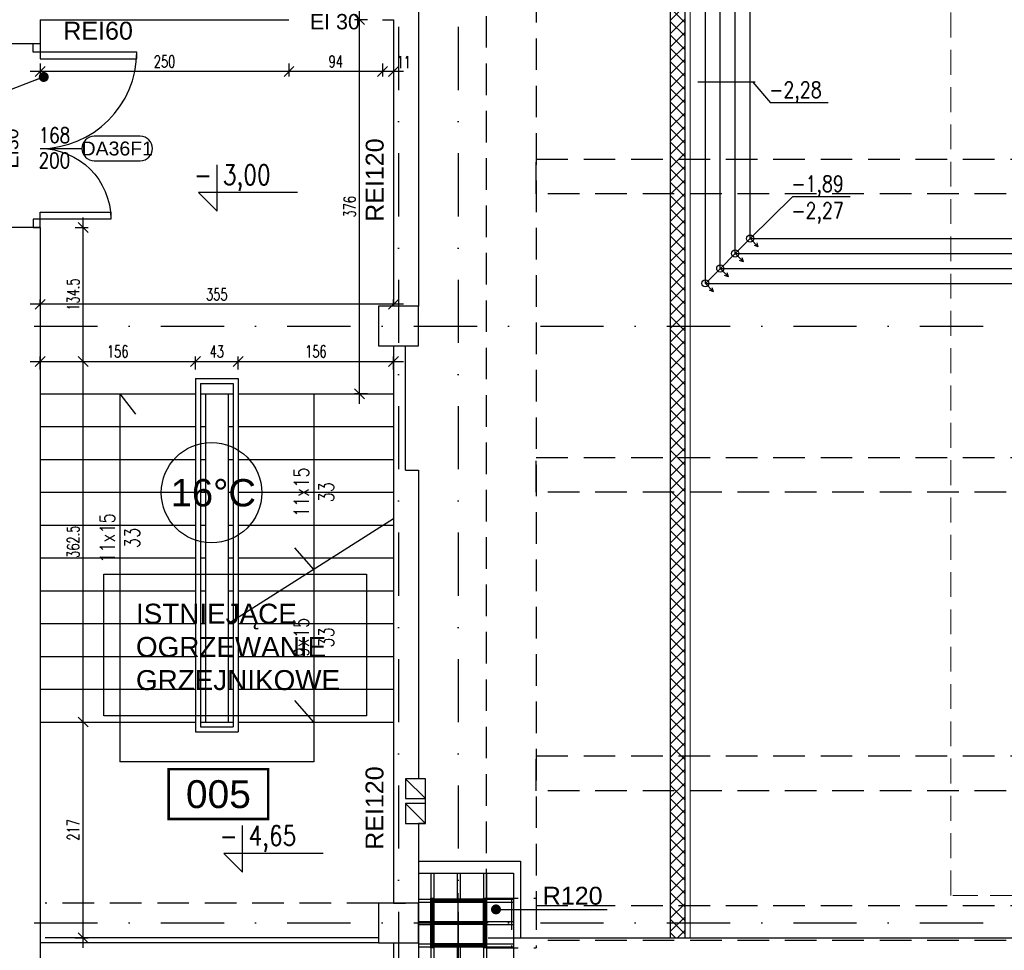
# Model space of a CAD drawing. Header units: centimetres. Extents: x -10702 to 24628, y -4437 to 19798.
# Tile 21 of 92: x 5819 to 6809, y 4972 to 5908. Entities that reach past the tile are written whole.
import ezdxf
from ezdxf.enums import TextEntityAlignment as Align

# ---------------------------------------------------------------- set-up
doc = ezdxf.new("R2010")
doc.units = ezdxf.units.CM
doc.header["$PDMODE"] = 35
doc.header["$PDSIZE"] = 0.1
for name, pattern in [('Balustrady$0$DASHED', [0.75, 0.5, -0.25]), ('Kondygnacja  -0_5$0$HIDDEN', [9.525, 6.35, -3.175]), ('Kondygnacja  -0_5$0$HIDDEN2', [4.7625, 3.175, -1.5875]), ('Osie rzutów$0$DASHDOT2', [12.7, 6.35, -3.175, 0, -3.175])]:
    doc.linetypes.add(name, pattern=pattern)
doc.layers.get('0').update_dxf_attribs({"color": 8})
doc.layers.get('DEFPOINTS').update_dxf_attribs({"color": 8})
for name, color, linetype in [('bgde_dodatki powykonawcze', 7, 'Continuous'), ('KJP_CO_OPISY TEMPERATUR', 7, 'Continuous'), ('KJP_OPISY WSPÓLNE', 7, 'Continuous'), ('Kondygnacja  -0_5$0$ARCH_GK', 8, 'Continuous'), ('Kondygnacja  -0_5$0$ARCH_INFO_ETYK_DRZWI', 8, 'Continuous'), ('Kondygnacja  -0_5$0$ARCH_INFO_KOTY_WYSOKOŚCIOWE_IST', 8, 'Continuous'), ('Kondygnacja  -0_5$0$ARCH_INFO_ODPORNOŚĆ OGNIOWA', 8, 'Continuous'), ('Kondygnacja  -0_5$0$ARCH_INFO_OPISY', 8, 'Continuous'), ('Kondygnacja  -0_5$0$ARCH_INFO_SCHODY_IST', 8, 'Continuous'), ('Kondygnacja  -0_5$0$ARCH_KONSTR_POWYŻEJ RZUTU', 8, 'Kondygnacja  -0_5$0$HIDDEN'), ('Kondygnacja  -0_5$0$ARCH_KONSTR_POWYŻEJ RZUTU_IST', 8, 'Kondygnacja  -0_5$0$HIDDEN2'), ('Kondygnacja  -0_5$0$ARCH_MUROWANE_IST', 8, 'Continuous'), ('Kondygnacja  -0_5$0$ARCH_OKŁADZINA', 8, 'Continuous'), ('Kondygnacja  -0_5$0$ARCH_OTWORY_WENTYLACJA_IST', 8, 'Continuous'), ('Kondygnacja  -0_5$0$ARCH_POMOCNICZE', 8, 'Continuous'), ('Kondygnacja  -0_5$0$ARCH_SCHODY_IST', 8, 'Continuous'), ('Kondygnacja  -0_5$0$ARCH_SŁUPY', 8, 'Continuous'), ('Kondygnacja  -0_5$0$ARCH_WIDOK_IST', 8, 'Continuous'), ('Kondygnacja  -0_5$0$ARCH_ŚLUSARKA_DRZWI', 8, 'Continuous'), ('Kondygnacja  -0_5$0$ARCH_ŻELBET_IST', 8, 'Continuous'), ('Osie rzutów$0$ARCH_INFO_OSIE_IST', 8, 'Osie rzutów$0$DASHDOT2'), ('Osie rzutów$0$ARCH_INFO_OSIE_OPISY_IST', 8, 'Continuous'), ('Pomieszczenia -05$0$ARCH_INFO_AREA_ETYKIETY_200', 8, 'Continuous')]:
    doc.layers.add(name, color=color, linetype=linetype)
for name, color, linetype, lineweight in [('bgde_rzędne wl ct', 7, 'Continuous', 25), ('KJP_CT_kk_powrót', 30, '04_CT_KOMF_POW', 25), ('KJP_CT_kk_zasil', 30, '04_CT_KOMF_ZAS', 25), ('KJP_WL_kk zasil', 150, '04_WL_KOMF_ZAS', 25), ('KJP_WL_kk_powr', 150, '04_WL_KOMF_POW', 25), ('Kondygnacja  -0_5$0$ARCH_INFO_WYMIARY', 8, 'Continuous', 9), ('Kondygnacja  -0_5$0$ARCH_WIDOK', 8, 'Continuous', 13)]:
    doc.layers.add(name, color=color, linetype=linetype, lineweight=lineweight)
doc.styles.add('Arial', font='arial.ttf')
doc.styles.add('INSTALACJE', font='arial.ttf')
doc.styles.add('Kondygnacja  -0_5$0$Arial', font='arial.ttf')
doc.styles.add('Kondygnacja  -0_5$0$Romans', font='Romans.shx', dxfattribs={"width": 0.7})
doc.styles.add('Kondygnacja  -0_5$0$ROMANS-50-CM', font='romans.shx', dxfattribs={"width": 0.8, "height": 10})
doc.styles.add('Kondygnacja  -0_5$0$Standard', font='txt')
doc.styles.add('Pomieszczenia -05$0$Arial', font='arial.ttf')
doc.styles.add('st rom', font='Romans.shx', dxfattribs={"width": 0.8})
doc.linetypes.add('04_CT_KOMF_POW', pattern='A,100,-15,["CTKp",Standard,S=10,R=0,X=-10,Y=-5],-35', length=150)
doc.linetypes.add('04_CT_KOMF_ZAS', pattern='A,100,-15,["CTKz",Standard,S=10,R=0,X=-10,Y=-5],-35', length=150)
doc.linetypes.add('04_WL_KOMF_POW', pattern='A,100,-15,["WLKp",Standard,S=10,R=0,X=-10,Y=-5],-35', length=150)
doc.linetypes.add('04_WL_KOMF_ZAS', pattern='A,100,-15,["WLKz",Standard,S=10,R=0,X=-10,Y=-5],-35', length=150)
doc.dimstyles.new('Kondygnacja  -0_5$0$ISO-25', dxfattribs={"dimtxt": 2.5, "dimasz": 2.5, "dimexe": 1.25, "dimexo": 0.625, "dimtad": 1, "dimtxsty": 'Kondygnacja  -0_5$0$Standard', "dimcen": 2.5, "dimadec": 0, "dimazin": 0, "dimtfac": 1, "dimtmove": 0, "dimatfit": 3, "dimfxl": 0, "dimarcsym": 0})
doc.dimstyles.new('Kondygnacja  -0_5$0$Wymiary 1-100', dxfattribs={"dimtxt": 12, "dimasz": 10, "dimexe": 5, "dimexo": 0, "dimgap": 4, "dimtad": 1, "dimrnd": 0.5, "dimzin": 12, "dimdsep": 46, "dimtxsty": 'Kondygnacja  -0_5$0$Romans', "dimblk": 'Kondygnacja  -0_5$0$_Oblique', "dimcen": 10, "dimdle": 10, "dimclrt": 55, "dimazin": 0, "dimtfac": 1, "dimtmove": 1, "dimatfit": 3, "dimfxl": 0, "dimtolj": 1, "dimtzin": 0, "dimarcsym": 0})
pattern_1 = [(45, (-6220.4609, -4950), (-0.67351921, 0.67351921), [])]

# ---------------------------------------------------------------- blocks, each defined once
blk = doc.blocks.new('Osie rzutów')
at = {"layer": 'Osie rzutów$0$ARCH_INFO_OSIE_IST', "ltscale": 10}
for p, q in [((6200, 12510), (6200, 4800)), ((6200, 12510), (6200, 4571.18)), ((6260, 12510), (6260, 4623.26)), ((4436.04, 5600), (15156.54, 5600)), ((6260, 4970), (6260, 5030)), ((4436.04, 5000), (15156.54, 5000)), ((6290, 5000), (6230, 5000))]:
    blk.add_line(p, q, dxfattribs=at)
blk = doc.blocks.new('Kondygnacja  -0_5$0$T-drzwi_prawe-200')
at = {"layer": 'Kondygnacja  -0_5$0$ARCH_INFO_ETYK_DRZWI'}
blk.add_line((0, 0), (60, 0), dxfattribs=at)
blk.add_lwpolyline([(143.7, 17.5), (77.5, 17.5, 1), (77.5, -17.5), (143.7, -17.5, 1)], format="xyb", close=True, dxfattribs=at)
at = {"layer": 'Kondygnacja  -0_5$0$ARCH_INFO_ETYK_DRZWI', "color": 1, "style": 'Kondygnacja  -0_5$0$Arial'}
blk.add_attdef('ADS_DRZWI:ODPORNOŚĆ_OGNIOWA', text='', height=20, rotation=90, dxfattribs=at).set_placement((-25.5, 0.1), align=Align.BOTTOM_CENTER)
at = {"layer": 'Kondygnacja  -0_5$0$ARCH_INFO_ETYK_DRZWI', "style": 'Kondygnacja  -0_5$0$Romans', "width": 0.8}
for tag, p in [('ADS_DRZWI:SZEROKOŚĆ', (20.5, 8)), ('ADS_DRZWI:WYSOKOŚĆ', (20.5, -28))]:
    blk.add_attdef(tag, text='', height=22, dxfattribs=at).set_placement(p, align=Align.CENTER)
at = {"layer": 'Kondygnacja  -0_5$0$ARCH_INFO_ETYK_DRZWI', "style": 'Kondygnacja  -0_5$0$Arial'}
blk.add_attdef('ADS_DRZWI:SYMBOL', text='', height=20, dxfattribs=at).set_placement((110.7, 0), align=Align.MIDDLE)
blk = doc.blocks.new('Kondygnacja  -0_5$0$T-drzwi_góra-200')
at = {"layer": 'Kondygnacja  -0_5$0$ARCH_INFO_ETYK_DRZWI'}
blk.add_line((0, 0), (0, 60), dxfattribs=at)
blk.add_lwpolyline([(-17.5, 143.7), (-17.5, 77.5, 1), (17.5, 77.5), (17.5, 143.7, 1)], format="xyb", close=True, dxfattribs=at)
at = {"layer": 'Kondygnacja  -0_5$0$ARCH_INFO_ETYK_DRZWI', "style": 'Kondygnacja  -0_5$0$Arial'}
blk.add_attdef('ADS_DRZWI:SYMBOL', text='', height=20, rotation=90, dxfattribs=at).set_placement((0, 110.6), align=Align.MIDDLE)
at = {"layer": 'Kondygnacja  -0_5$0$ARCH_INFO_ETYK_DRZWI', "style": 'Kondygnacja  -0_5$0$Romans', "width": 0.8}
for tag, p in [('ADS_DRZWI:SZEROKOŚĆ', (-8, 30.5)), ('ADS_DRZWI:WYSOKOŚĆ', (29, 29.5))]:
    blk.add_attdef(tag, text='', height=22, rotation=90, dxfattribs=at).set_placement(p, align=Align.CENTER)
at = {"layer": 'Kondygnacja  -0_5$0$ARCH_INFO_ETYK_DRZWI', "color": 1, "style": 'Kondygnacja  -0_5$0$Arial'}
blk.add_attdef('ADS_DRZWI:ODPORNOŚĆ_OGNIOWA', text='', height=22, dxfattribs=at).set_placement((-0.1, -45.8), align=Align.BOTTOM_CENTER)
blk = doc.blocks.new('Kondygnacja  -0_5$0$_Dot')
at = {"color": 0, "linetype": 'ByBlock', "lineweight": -2}
blk.add_line((-0.5, 0), (-1, 0), dxfattribs=at)
at = {"color": 0, "linetype": 'ByBlock', "const_width": 0.5}
blk.add_lwpolyline([(-0.25, 0, 1), (0.25, 0, 1)], format="xyb", close=True, dxfattribs=at)
blk = doc.blocks.new('Kondygnacja  -0_5$0$_Oblique')
at = {"color": 0, "linetype": 'ByBlock', "lineweight": -2}
blk.add_line((-0.5, -0.5), (0.5, 0.5), dxfattribs=at)
blk = doc.blocks.new('*D226')
at = {"layer": 'DEFPOINTS', "color": 0}
for p in [(5996, 5564.48), (5840, 5532), (5996, 5532)]:
    blk.add_point(p, dxfattribs=at)
at = {"layer": 'Kondygnacja  -0_5$0$ARCH_INFO_WYMIARY', "color": 0, "lineweight": -2}
for p, q in [((5840, 5556.48), (5840, 5569.48)), ((5996, 5556.48), (5996, 5569.48)), ((5830, 5564.48), (6006, 5564.48))]:
    blk.add_line(p, q, dxfattribs=at)
at = {"layer": 'Kondygnacja  -0_5$0$ARCH_INFO_WYMIARY', "color": 0, "lineweight": -2, "xscale": 10, "yscale": 10, "zscale": 10, "rotation": 180}
blk.add_blockref('Kondygnacja  -0_5$0$_Oblique', (5840, 5564.48), dxfattribs=at)
at = {"layer": 'Kondygnacja  -0_5$0$ARCH_INFO_WYMIARY', "color": 0, "lineweight": -2, "xscale": 10, "yscale": 10, "zscale": 10}
blk.add_blockref('Kondygnacja  -0_5$0$_Oblique', (5996, 5564.48), dxfattribs=at)
at = {"layer": 'Kondygnacja  -0_5$0$ARCH_INFO_WYMIARY', "color": 55, "insert": (5918, 5574.48), "char_height": 12, "attachment_point": 5, "style": 'Kondygnacja  -0_5$0$Romans'}
blk.add_mtext('\\A1;156', dxfattribs=at)
blk = doc.blocks.new('*D227')
at = {"layer": 'DEFPOINTS', "color": 0}
for p in [(6039, 5564.48), (6039, 5547.43), (5996, 5532)]:
    blk.add_point(p, dxfattribs=at)
at = {"layer": 'Kondygnacja  -0_5$0$ARCH_INFO_WYMIARY', "color": 0, "lineweight": -2}
for p, q in [((5996, 5556.48), (5996, 5569.48)), ((6039, 5556.48), (6039, 5569.48)), ((5986, 5564.48), (6049, 5564.48))]:
    blk.add_line(p, q, dxfattribs=at)
at = {"layer": 'Kondygnacja  -0_5$0$ARCH_INFO_WYMIARY', "color": 0, "lineweight": -2, "xscale": 10, "yscale": 10, "zscale": 10, "rotation": 180}
blk.add_blockref('Kondygnacja  -0_5$0$_Oblique', (5996, 5564.48), dxfattribs=at)
at = {"layer": 'Kondygnacja  -0_5$0$ARCH_INFO_WYMIARY', "color": 0, "lineweight": -2, "xscale": 10, "yscale": 10, "zscale": 10}
blk.add_blockref('Kondygnacja  -0_5$0$_Oblique', (6039, 5564.48), dxfattribs=at)
at = {"layer": 'Kondygnacja  -0_5$0$ARCH_INFO_WYMIARY', "color": 55, "insert": (6017.5, 5574.48), "char_height": 12, "attachment_point": 5, "style": 'Kondygnacja  -0_5$0$Romans'}
blk.add_mtext('\\A1;43', dxfattribs=at)
blk = doc.blocks.new('*D228')
at = {"layer": 'DEFPOINTS', "color": 0}
for p in [(6195, 5564.48), (6039, 5547.43), (6195, 5538.45)]:
    blk.add_point(p, dxfattribs=at)
at = {"layer": 'Kondygnacja  -0_5$0$ARCH_INFO_WYMIARY', "color": 0, "lineweight": -2}
for p, q in [((6039, 5556.48), (6039, 5569.48)), ((6195, 5556.48), (6195, 5569.48)), ((6029, 5564.48), (6205, 5564.48))]:
    blk.add_line(p, q, dxfattribs=at)
at = {"layer": 'Kondygnacja  -0_5$0$ARCH_INFO_WYMIARY', "color": 0, "lineweight": -2, "xscale": 10, "yscale": 10, "zscale": 10, "rotation": 180}
blk.add_blockref('Kondygnacja  -0_5$0$_Oblique', (6039, 5564.48), dxfattribs=at)
at = {"layer": 'Kondygnacja  -0_5$0$ARCH_INFO_WYMIARY', "color": 0, "lineweight": -2, "xscale": 10, "yscale": 10, "zscale": 10}
blk.add_blockref('Kondygnacja  -0_5$0$_Oblique', (6195, 5564.48), dxfattribs=at)
at = {"layer": 'Kondygnacja  -0_5$0$ARCH_INFO_WYMIARY', "color": 55, "insert": (6117, 5574.48), "char_height": 12, "attachment_point": 5, "style": 'Kondygnacja  -0_5$0$Romans'}
blk.add_mtext('\\A1;156', dxfattribs=at)
blk = doc.blocks.new('*D229')
at = {"layer": 'DEFPOINTS', "color": 0}
for p in [(5840, 5621.88), (5840, 5620), (6195, 5620)]:
    blk.add_point(p, dxfattribs=at)
at = {"layer": 'Kondygnacja  -0_5$0$ARCH_INFO_WYMIARY', "color": 0, "lineweight": -2}
for p, q in [((6205, 5621.88), (5830, 5621.88)), ((5840, 5620), (5840, 5626.88)), ((6195, 5620), (6195, 5626.88))]:
    blk.add_line(p, q, dxfattribs=at)
at = {"layer": 'Kondygnacja  -0_5$0$ARCH_INFO_WYMIARY', "color": 0, "lineweight": -2, "xscale": 10, "yscale": 10, "zscale": 10, "rotation": 180}
blk.add_blockref('Kondygnacja  -0_5$0$_Oblique', (5840, 5621.88), dxfattribs=at)
at = {"layer": 'Kondygnacja  -0_5$0$ARCH_INFO_WYMIARY', "color": 0, "lineweight": -2, "xscale": 10, "yscale": 10, "zscale": 10}
blk.add_blockref('Kondygnacja  -0_5$0$_Oblique', (6195, 5621.88), dxfattribs=at)
at = {"layer": 'Kondygnacja  -0_5$0$ARCH_INFO_WYMIARY', "color": 55, "insert": (6017.5, 5631.88), "char_height": 12, "attachment_point": 5, "style": 'Kondygnacja  -0_5$0$Romans'}
blk.add_mtext('\\A1;355', dxfattribs=at)
blk = doc.blocks.new('*D230')
at = {"layer": 'DEFPOINTS', "color": 0}
for p in [(5840, 5699), (5883.3, 5699), (5845, 5564.48)]:
    blk.add_point(p, dxfattribs=at)
at = {"layer": 'Kondygnacja  -0_5$0$ARCH_INFO_WYMIARY', "color": 0, "lineweight": -2}
for p, q in [((5883.3, 5554.48), (5883.3, 5709)), ((5875.3, 5699), (5888.3, 5699)), ((5875.3, 5564.48), (5888.3, 5564.48))]:
    blk.add_line(p, q, dxfattribs=at)
at = {"layer": 'Kondygnacja  -0_5$0$ARCH_INFO_WYMIARY', "color": 0, "lineweight": -2, "xscale": 10, "yscale": 10, "zscale": 10}
for p, rotation in [((5883.3, 5699), 90), ((5883.3, 5564.48), 270)]:
    blk.add_blockref('Kondygnacja  -0_5$0$_Oblique', p, dxfattribs=dict(at, rotation=rotation))
at = {"layer": 'Kondygnacja  -0_5$0$ARCH_INFO_WYMIARY', "color": 55, "insert": (5873.3, 5631.74), "char_height": 12, "attachment_point": 5, "rotation": 90, "style": 'Kondygnacja  -0_5$0$Romans'}
blk.add_mtext('\\A1;134.5', dxfattribs=at)
blk = doc.blocks.new('*D231')
at = {"layer": 'DEFPOINTS', "color": 0}
for p in [(6160.99, 5908), (6195, 5908), (6195, 5532)]:
    blk.add_point(p, dxfattribs=at)
at = {"layer": 'Kondygnacja  -0_5$0$ARCH_INFO_WYMIARY', "color": 0, "lineweight": -2}
for p, q in [((6160.99, 5522), (6160.99, 5918)), ((6168.99, 5908), (6155.99, 5908)), ((6168.99, 5532), (6155.99, 5532))]:
    blk.add_line(p, q, dxfattribs=at)
at = {"layer": 'Kondygnacja  -0_5$0$ARCH_INFO_WYMIARY', "color": 0, "lineweight": -2, "xscale": 10, "yscale": 10, "zscale": 10}
for p, rotation in [((6160.99, 5908), 90), ((6160.99, 5532), 270)]:
    blk.add_blockref('Kondygnacja  -0_5$0$_Oblique', p, dxfattribs=dict(at, rotation=rotation))
at = {"layer": 'Kondygnacja  -0_5$0$ARCH_INFO_WYMIARY', "color": 55, "insert": (6150.99, 5720), "char_height": 12, "attachment_point": 5, "rotation": 90, "style": 'Kondygnacja  -0_5$0$Romans'}
blk.add_mtext('\\A1;376', dxfattribs=at)
blk = doc.blocks.new('*D175')
at = {"layer": 'DEFPOINTS', "color": 0}
for p in [(5843.1, 5202), (5883.3, 5202), (5843.1, 4985)]:
    blk.add_point(p, dxfattribs=at)
at = {"layer": 'Kondygnacja  -0_5$0$ARCH_INFO_WYMIARY', "color": 0, "lineweight": -2}
for p, q in [((5883.3, 4975), (5883.3, 5212)), ((5875.3, 5202), (5888.3, 5202)), ((5875.3, 4985), (5888.3, 4985))]:
    blk.add_line(p, q, dxfattribs=at)
at = {"layer": 'Kondygnacja  -0_5$0$ARCH_INFO_WYMIARY', "color": 0, "lineweight": -2, "xscale": 10, "yscale": 10, "zscale": 10}
for p, rotation in [((5883.3, 5202), 90), ((5883.3, 4985), 270)]:
    blk.add_blockref('Kondygnacja  -0_5$0$_Oblique', p, dxfattribs=dict(at, rotation=rotation))
at = {"layer": 'Kondygnacja  -0_5$0$ARCH_INFO_WYMIARY', "color": 55, "insert": (5873.3, 5093.5), "char_height": 12, "attachment_point": 5, "rotation": 90, "style": 'Kondygnacja  -0_5$0$Romans'}
blk.add_mtext('\\A1;217', dxfattribs=at)
blk = doc.blocks.new('*D176')
at = {"layer": 'DEFPOINTS', "color": 0}
for p in [(5845, 5564.48), (5883.3, 5564.48), (5845, 5202)]:
    blk.add_point(p, dxfattribs=at)
at = {"layer": 'Kondygnacja  -0_5$0$ARCH_INFO_WYMIARY', "color": 0, "lineweight": -2}
for p, q in [((5883.3, 5192), (5883.3, 5574.48)), ((5875.3, 5564.48), (5888.3, 5564.48)), ((5875.3, 5202), (5888.3, 5202))]:
    blk.add_line(p, q, dxfattribs=at)
at = {"layer": 'Kondygnacja  -0_5$0$ARCH_INFO_WYMIARY', "color": 0, "lineweight": -2, "xscale": 10, "yscale": 10, "zscale": 10}
for p, rotation in [((5883.3, 5564.48), 90), ((5883.3, 5202), 270)]:
    blk.add_blockref('Kondygnacja  -0_5$0$_Oblique', p, dxfattribs=dict(at, rotation=rotation))
at = {"layer": 'Kondygnacja  -0_5$0$ARCH_INFO_WYMIARY', "color": 55, "insert": (5873.3, 5383.24), "char_height": 12, "attachment_point": 5, "rotation": 90, "style": 'Kondygnacja  -0_5$0$Romans'}
blk.add_mtext('\\A1;362.5', dxfattribs=at)
blk = doc.blocks.new('*D193')
at = {"layer": 'DEFPOINTS', "color": 0}
for p in [(6184, 5908), (6195, 5883.27), (6184, 5855.94)]:
    blk.add_point(p, dxfattribs=at)
at = {"layer": 'Kondygnacja  -0_5$0$ARCH_INFO_WYMIARY', "color": 0, "lineweight": -2}
for p, q in [((6184, 5863.94), (6184, 5850.94)), ((6195, 5863.94), (6195, 5850.94)), ((6205, 5855.94), (6174, 5855.94))]:
    blk.add_line(p, q, dxfattribs=at)
at = {"layer": 'Kondygnacja  -0_5$0$ARCH_INFO_WYMIARY', "color": 0, "lineweight": -2, "xscale": 10, "yscale": 10, "zscale": 10, "rotation": 180}
blk.add_blockref('Kondygnacja  -0_5$0$_Oblique', (6184, 5855.94), dxfattribs=at)
at = {"layer": 'Kondygnacja  -0_5$0$ARCH_INFO_WYMIARY', "color": 0, "lineweight": -2, "xscale": 10, "yscale": 10, "zscale": 10}
blk.add_blockref('Kondygnacja  -0_5$0$_Oblique', (6195, 5855.94), dxfattribs=at)
at = {"layer": 'Kondygnacja  -0_5$0$ARCH_INFO_WYMIARY', "color": 55, "insert": (6205.16, 5865.34), "char_height": 12, "attachment_point": 5, "style": 'Kondygnacja  -0_5$0$Romans'}
blk.add_mtext('\\A1;11', dxfattribs=at)
blk = doc.blocks.new('*D194')
at = {"layer": 'DEFPOINTS', "color": 0}
for p in [(6090, 5908), (6184, 5908), (6090, 5855.94)]:
    blk.add_point(p, dxfattribs=at)
at = {"layer": 'Kondygnacja  -0_5$0$ARCH_INFO_WYMIARY', "color": 0, "lineweight": -2}
for p, q in [((6090, 5863.94), (6090, 5850.94)), ((6184, 5863.94), (6184, 5850.94)), ((6194, 5855.94), (6080, 5855.94))]:
    blk.add_line(p, q, dxfattribs=at)
at = {"layer": 'Kondygnacja  -0_5$0$ARCH_INFO_WYMIARY', "color": 0, "lineweight": -2, "xscale": 10, "yscale": 10, "zscale": 10, "rotation": 180}
blk.add_blockref('Kondygnacja  -0_5$0$_Oblique', (6090, 5855.94), dxfattribs=at)
at = {"layer": 'Kondygnacja  -0_5$0$ARCH_INFO_WYMIARY', "color": 0, "lineweight": -2, "xscale": 10, "yscale": 10, "zscale": 10}
blk.add_blockref('Kondygnacja  -0_5$0$_Oblique', (6184, 5855.94), dxfattribs=at)
at = {"layer": 'Kondygnacja  -0_5$0$ARCH_INFO_WYMIARY', "color": 55, "insert": (6137, 5865.94), "char_height": 12, "attachment_point": 5, "style": 'Kondygnacja  -0_5$0$Romans'}
blk.add_mtext('\\A1;94', dxfattribs=at)
blk = doc.blocks.new('*D195')
at = {"layer": 'DEFPOINTS', "color": 0}
for p in [(6090, 5908), (5840, 5883.27), (5840, 5855.94)]:
    blk.add_point(p, dxfattribs=at)
at = {"layer": 'Kondygnacja  -0_5$0$ARCH_INFO_WYMIARY', "color": 0, "lineweight": -2}
for p, q in [((5840, 5863.94), (5840, 5850.94)), ((6090, 5863.94), (6090, 5850.94)), ((6100, 5855.94), (5830, 5855.94))]:
    blk.add_line(p, q, dxfattribs=at)
at = {"layer": 'Kondygnacja  -0_5$0$ARCH_INFO_WYMIARY', "color": 0, "lineweight": -2, "xscale": 10, "yscale": 10, "zscale": 10, "rotation": 180}
blk.add_blockref('Kondygnacja  -0_5$0$_Oblique', (5840, 5855.94), dxfattribs=at)
at = {"layer": 'Kondygnacja  -0_5$0$ARCH_INFO_WYMIARY', "color": 0, "lineweight": -2, "xscale": 10, "yscale": 10, "zscale": 10}
blk.add_blockref('Kondygnacja  -0_5$0$_Oblique', (6090, 5855.94), dxfattribs=at)
at = {"layer": 'Kondygnacja  -0_5$0$ARCH_INFO_WYMIARY', "color": 55, "insert": (5965, 5865.94), "char_height": 12, "attachment_point": 5, "style": 'Kondygnacja  -0_5$0$Romans'}
blk.add_mtext('\\A1;250', dxfattribs=at)
blk = doc.blocks.new('Kondygnacja  -0_5$0$słup 6.8.11')
at = {"layer": 'Kondygnacja  -0_5$0$ARCH_SŁUPY'}
h = blk.add_hatch(dxfattribs=at)
h.set_pattern_fill('ANSI31', color=256, scale=0.3, style=0)
h.set_pattern_definition(pattern_1)
h.paths.add_polyline_path([(15, 75), (12, 75), (12, 25), (15, 25)])
h = blk.add_hatch(dxfattribs=at)
h.set_pattern_fill('ANSI31', color=256, scale=0.3, style=0)
h.set_pattern_definition(pattern_1)
h.paths.add_polyline_path([(65, 71), (65, 74), (15, 74), (15, 71)])
h = blk.add_hatch(dxfattribs=at)
h.set_pattern_fill('ANSI31', color=256, scale=0.3, style=0)
h.set_pattern_definition(pattern_1)
h.paths.add_polyline_path([(68, 75), (65, 75), (65, 25), (68, 25)])
h = blk.add_hatch(dxfattribs=at)
h.set_pattern_fill('ANSI31', color=256, scale=0.3, style=0)
h.set_pattern_definition(pattern_1)
h.paths.add_polyline_path([(65, 48.5), (65, 51.5), (15, 51.5), (15, 48.5)])
h = blk.add_hatch(dxfattribs=at)
h.set_pattern_fill('ANSI31', color=256, scale=0.3, style=0)
h.set_pattern_definition(pattern_1)
h.paths.add_polyline_path([(65, 26), (65, 29), (15, 29), (15, 26)])
at = {"layer": 'Kondygnacja  -0_5$0$ARCH_POMOCNICZE'}
blk.add_lwpolyline([(95, 100), (95, 0), (0, 0), (0, 100)], close=True, dxfattribs=at)
for points in [[(12, 100), (12, 75)], [(15, 100), (15, 75)], [(38.5, 100), (38.5, 74)], [(41.5, 100), (41.5, 74)], [(65, 100), (65, 75)], [(68, 100), (68, 75)], [(0, 74), (12, 74)], [(0, 71), (12, 71)], [(68, 74), (95, 74)], [(68, 71), (95, 71)], [(0, 51.5), (12, 51.5)], [(68, 51.5), (95, 51.5)], [(0, 48.5), (12, 48.5)], [(68, 48.5), (95, 48.5)], [(0, 29), (12, 29)], [(0, 26), (12, 26)], [(12, 25), (12, 0)], [(15, 25), (15, 0)], [(38.5, 26), (38.5, 0)], [(41.5, 26), (41.5, 0)], [(65, 25), (65, 0)], [(68, 29), (95, 29)], [(68, 26), (95, 26)], [(68, 25), (68, 0)]]:
    blk.add_lwpolyline(points, dxfattribs=at)
at = {"layer": 'Kondygnacja  -0_5$0$ARCH_SŁUPY'}
for p, q in [((15, 51.5), (65, 51.5)), ((65, 48.5), (15, 48.5))]:
    blk.add_line(p, q, dxfattribs=at)
for points in [[(12, 75), (15, 75), (15, 25), (12, 25)], [(65, 75), (68, 75), (68, 25), (65, 25)]]:
    blk.add_lwpolyline(points, close=True, dxfattribs=at)
for points in [[(65, 74), (15, 74)], [(15, 71), (65, 71)], [(65, 29), (15, 29)], [(15, 26), (65, 26)]]:
    blk.add_lwpolyline(points, dxfattribs=at)
blk = doc.blocks.new('Kondygnacja  -0_5$0$konstrukcja istniejąca -0.5')
at = {"layer": 'Kondygnacja  -0_5$0$ARCH_KONSTR_POWYŻEJ RZUTU_IST', "ltscale": 10}
for p, q in [((6288.46, 4975), (6288.46, 12225)), ((6288.46, 4975), (6288.46, 5025)), ((6288.46, 5025), (6338.46, 5025)), ((6338.46, 5017.5), (7382, 5017.5)), ((7382, 4982.5), (6338.46, 4982.5)), ((6288.46, 4975), (6338.46, 4975))]:
    blk.add_line(p, q, dxfattribs=at)
for points in [[(6338.46, 6175), (6338.46, 5025)], [(7382, 5732.89), (6338.46, 5732.89), (6338.46, 5767.89), (7382, 5767.89)], [(7382, 5432.89), (6338.46, 5432.89), (6338.46, 5467.89), (7382, 5467.89)], [(7382, 5132.89), (6338.46, 5132.89), (6338.46, 5167.89), (7382, 5167.89)], [(6313.46, 5025), (6313.46, 4975)], [(6338.46, 5025), (6338.46, 4975)]]:
    blk.add_lwpolyline(points, dxfattribs=at)
blk = doc.blocks.new('Pomieszczenia -05$0$etykieta_numer')
at = {"color": 0, "linetype": 'ByBlock', "const_width": 2.44}
blk.add_lwpolyline([(-50, -50), (-50, 0), (50, 0), (50, -50)], close=True, dxfattribs=at)
at = {"color": 0, "linetype": 'ByBlock', "style": 'Pomieszczenia -05$0$Arial'}
blk.add_attdef('AECAREA:NUMBER', text='', height=28, dxfattribs=at).set_placement((0, -25), align=Align.MIDDLE)

msp = doc.modelspace()

# ---------------------------------------------------------------- hatches: boundary and pattern name
at = {"layer": 'Kondygnacja  -0_5$0$ARCH_GK', "linetype": 'Continuous', "lineweight": -3}
h = msp.add_hatch(dxfattribs=at)
h.set_pattern_fill('ANSI37', color=256, scale=3, style=0)
h.paths.add_polyline_path([(6473, 4985), (6488, 4985), (6488, 9864), (6476.333, 9864), (6473, 9854)], flags=0)
h.paths.add_polyline_path([(6473, 9874), (6476.333, 9864), (6488, 9864), (6488, 10101), (6473, 10116)], flags=0)

# ---------------------------------------------------------------- linework, layer by layer
at = {"linetype": 'Balustrady$0$DASHED', "lineweight": 20, "ltscale": 50}
msp.add_lwpolyline([(6754.764, 9751.102), (7006.979, 9751.102), (7006.979, 5027.678), (6754.764, 5027.678)], close=True, dxfattribs=at)
at = {"layer": 'bgde_dodatki powykonawcze'}
for p, q in [((6561.534, 5679.57), (6553.315, 5687.952)), ((6561.534, 5679.57), (6557.529, 5680.977)), ((6561.534, 5679.57), (6560.207, 5683.602)), ((6546.534, 5664.57), (6538.315, 5672.952)), ((6546.534, 5664.57), (6545.207, 5668.602)), ((6546.534, 5664.57), (6542.529, 5665.977)), ((6531.534, 5649.57), (6523.315, 5657.952)), ((6531.534, 5649.57), (6527.529, 5650.977)), ((6531.534, 5649.57), (6530.207, 5653.602)), ((6516.534, 5634.57), (6508.315, 5642.952)), ((6516.534, 5634.57), (6515.207, 5638.602)), ((6516.534, 5634.57), (6512.529, 5635.977))]:
    msp.add_line(p, q, dxfattribs=at)
for centre in [(6553.315, 5687.952), (6538.315, 5672.952), (6523.315, 5657.952), (6508.315, 5642.952)]:
    msp.add_circle(centre, 3.6, dxfattribs=at)
at = {"layer": 'bgde_rzędne wl ct'}
for p, q in [((6558.517, 5845.224), (6500.741, 5845.224)), ((6555.963, 5845.224), (6573.754, 5824.286)), ((6631.624, 5824.286), (6573.754, 5824.286)), ((6553.315, 5687.952), (6595.991, 5729.798)), ((6653.861, 5729.798), (6595.991, 5729.798)), ((6553.315, 5687.952), (6508.315, 5642.952))]:
    msp.add_line(p, q, dxfattribs=at)
at = {"layer": 'KJP_CO_OPISY TEMPERATUR'}
msp.add_ellipse((6012.195, 5432.529), major_axis=(-35.67, 35.67), ratio=1, start_param=3.9269908, end_param=10.2101761, dxfattribs=at)
at = {"layer": 'KJP_CT_kk_powrót'}
for q in [(6523.315, 7929.962), (10017.002, 5657.952)]:
    msp.add_line((6523.315, 5657.952), q, dxfattribs=at)
at = {"layer": 'KJP_CT_kk_zasil'}
for q in [(6508.315, 7939.962), (10032.002, 5642.952)]:
    msp.add_line((6508.315, 5642.952), q, dxfattribs=at)
at = {"layer": 'KJP_OPISY WSPÓLNE', "elevation": 630}
msp.add_lwpolyline([(5903.918, 5350.607), (6167.996, 5350.607), (6167.996, 5208.148), (5903.918, 5208.148)], close=True, dxfattribs=at)
at = {"layer": 'KJP_WL_kk zasil'}
for q in [(6538.315, 7919.962), (10002.002, 5672.952)]:
    msp.add_line((6538.315, 5672.952), q, dxfattribs=at)
at = {"layer": 'KJP_WL_kk_powr'}
for q in [(6553.315, 7909.962), (9987.002, 5687.952)]:
    msp.add_line((6553.315, 5687.952), q, dxfattribs=at)
at = {"layer": 'Kondygnacja  -0_5$0$ARCH_GK', "linetype": 'Continuous', "lineweight": -3}
for p, q in [((6488, 4985), (6488, 10101)), ((6473, 9854), (6473, 4985)), ((6473, 4985), (6488, 4985))]:
    msp.add_line(p, q, dxfattribs=at)
at = {"layer": 'Kondygnacja  -0_5$0$ARCH_INFO_KOTY_WYSOKOŚCIOWE_IST'}
for points in [[(6098.672, 5734.124), (5998.954, 5734.124), (6017.704, 5715.374), (6017.704, 5762.217)], [(6124.404, 5069.747), (6024.686, 5069.747), (6043.436, 5050.997), (6043.436, 5097.841)]]:
    msp.add_lwpolyline(points, dxfattribs=at)
at = {"layer": 'Kondygnacja  -0_5$0$ARCH_INFO_SCHODY_IST'}
for p, q in [((5920, 5532), (5920, 5162)), ((5920, 5532), (5935.945, 5511.525)), ((6115, 5532), (6115, 5202)), ((6115, 5355.321), (6095.773, 5377.09)), ((6115, 5202), (6095.773, 5223.769)), ((6115, 5202), (6115, 5162)), ((6115, 5162), (5920, 5162))]:
    msp.add_line(p, q, dxfattribs=at)
at = {"layer": 'Kondygnacja  -0_5$0$ARCH_KONSTR_POWYŻEJ RZUTU_IST', "ltscale": 10}
msp.add_line((6180, 5020), (5845, 5020), dxfattribs=at)
at = {"layer": 'Kondygnacja  -0_5$0$ARCH_MUROWANE_IST', "ltscale": 4}
for p, q in [((6220, 6180), (6220, 5620)), ((5840, 5908), (5840, 5884)), ((5840, 5908), (6090, 5908)), ((6184, 5908), (6195, 5908)), ((6195, 5908), (6195, 5620)), ((5809, 5884), (5840, 5884)), ((5840, 5699), (5809, 5699)), ((5840, 5699), (5840, 4940)), ((6195, 5580), (6195, 5020)), ((6207, 5455), (6207, 5580)), ((6207, 5455), (6220, 5455)), ((6220, 5455), (6220, 5145)), ((6220, 5100), (6220, 4941)), ((6195, 4980), (6195, 4965))]:
    msp.add_line(p, q, dxfattribs=at)
at = {"layer": 'Kondygnacja  -0_5$0$ARCH_OKŁADZINA'}
msp.add_lwpolyline([(6220, 5062), (6322.461, 5062), (6322.461, 4985)], dxfattribs=at)
at = {"layer": 'Kondygnacja  -0_5$0$ARCH_OTWORY_WENTYLACJA_IST'}
for p, q in [((6207, 5145), (6227, 5125)), ((6207, 5120), (6227, 5100))]:
    msp.add_line(p, q, dxfattribs=at)
for points in [[(6207, 5125), (6227, 5125), (6227, 5145), (6207, 5145)], [(6207, 5100), (6227, 5100), (6227, 5120), (6207, 5120)]]:
    msp.add_lwpolyline(points, close=True, dxfattribs=at)
at = {"layer": 'Kondygnacja  -0_5$0$ARCH_SCHODY_IST'}
for p, q in [((5840, 5575), (5840, 4980)), ((5996, 5547.426), (5996, 5192)), ((5996, 5547.426), (6039, 5547.426)), ((6001, 5542.426), (6001, 5197)), ((6001, 5542.426), (6034, 5542.426)), ((6034, 5542.426), (6034, 5197)), ((6039, 5547.426), (6039, 5192)), ((5840, 5532), (5996, 5532)), ((6001, 5532), (6034, 5532)), ((6006, 5532), (6006, 5202)), ((6029, 5532), (6029, 5202)), ((6039, 5532), (6195, 5532)), ((5840, 5499), (5996, 5499)), ((6001, 5499), (6006, 5499)), ((6029, 5499), (6034, 5499)), ((6039, 5499), (6195, 5499)), ((5840, 5466), (5996, 5466)), ((6001, 5466), (6006, 5466)), ((6029, 5466), (6034, 5466)), ((6039, 5466), (6195, 5466)), ((5840, 5433), (5996, 5433)), ((6001, 5433), (6006, 5433)), ((6029, 5433), (6034, 5433)), ((6039, 5433), (6195, 5433)), ((6029, 5301), (6195, 5406.446)), ((5840, 5400), (5996, 5400)), ((6001, 5400), (6006, 5400)), ((6029, 5400), (6034, 5400)), ((6039, 5400), (6195, 5400)), ((5840, 5367), (5996, 5367)), ((6001, 5367), (6006, 5367)), ((6029, 5367), (6034, 5367)), ((6039, 5367), (6195, 5367)), ((5840, 5334), (5996, 5334)), ((6001, 5334), (6006, 5334)), ((6029, 5334), (6034, 5334)), ((6039, 5334), (6195, 5334)), ((5840, 5301), (5996, 5301)), ((6001, 5301), (6006, 5301)), ((6029, 5301), (6034, 5301)), ((6039, 5301), (6195, 5301)), ((5840, 5268), (5996, 5268)), ((6001, 5268), (6006, 5268)), ((6029, 5268), (6034, 5268)), ((6039, 5268), (6195, 5268)), ((5840, 5235), (5996, 5235)), ((6001, 5235), (6006, 5235)), ((6029, 5235), (6034, 5235)), ((6039, 5235), (6195, 5235)), ((5840, 5202), (5996, 5202)), ((6001, 5202), (6034, 5202)), ((6001, 5197), (6034, 5197)), ((6039, 5202), (6195, 5202)), ((5996, 5192), (6039, 5192)), ((6180, 4980), (5840, 4980)), ((6180, 4985), (5845, 4985))]:
    msp.add_line(p, q, dxfattribs=at)
at = {"layer": 'Kondygnacja  -0_5$0$ARCH_WIDOK'}
msp.add_line((6493, 10096), (6493, 4985), dxfattribs=at)
at = {"layer": 'Kondygnacja  -0_5$0$ARCH_WIDOK_IST'}
msp.add_line((6290, 4985), (7804, 4985), dxfattribs=at)
at = {"layer": 'Kondygnacja  -0_5$0$ARCH_ŚLUSARKA_DRZWI', "linetype": 'Continuous', "lineweight": -3}
for points in [[(5833, 5875.5), (5833, 5884), (5840, 5884), (5840, 5875.5)], [(5840, 5875.5), (5840, 5868.5), (5937, 5868.5), (5937, 5875.5)], [(5840, 5707.5), (5840, 5714.5), (5911, 5714.5), (5911, 5707.5)], [(5833, 5707.5), (5833, 5699), (5840, 5699), (5840, 5707.5)]]:
    msp.add_lwpolyline(points, close=True, dxfattribs=at)
msp.add_arc((5840, 5875.5), 97, 270, 0, dxfattribs=at)
at = {"layer": 'Kondygnacja  -0_5$0$ARCH_ŚLUSARKA_DRZWI', "linetype": 'Continuous', "lineweight": -3, "extrusion": (0, 0, -1)}
msp.add_arc((-5840, 5707.5), 71, 90, 180, dxfattribs=at)
at = {"layer": 'Kondygnacja  -0_5$0$ARCH_ŻELBET_IST', "ltscale": 4}
for p, q in [((6227, 5145), (6220, 5145)), ((6227, 5145), (6220, 5145)), ((6227, 5100), (6227, 5145)), ((6227, 5100), (6227, 5145)), ((6227, 5100), (6220, 5100)), ((6227, 5100), (6220, 5100)), ((6195, 5020), (6207, 5020)), ((6195, 5020), (6207, 5020))]:
    msp.add_line(p, q, dxfattribs=at)
for points in [[(6180, 5580), (6220, 5580), (6220, 5620), (6180, 5620)], [(6180, 5580), (6220, 5580), (6220, 5620), (6180, 5620)], [(6180, 5580), (6220, 5580), (6220, 5620), (6180, 5620)], [(6180, 4980), (6220, 4980), (6220, 5020), (6180, 5020)], [(6180, 4980), (6220, 4980), (6220, 5020), (6180, 5020)], [(6180, 4980), (6220, 4980), (6220, 5020), (6180, 5020)]]:
    msp.add_lwpolyline(points, close=True, dxfattribs=at)

# ---------------------------------------------------------------- block references
at = {"layer": 'Kondygnacja  -0_5$0$ARCH_INFO_ETYK_DRZWI', "linetype": 'Continuous', "lineweight": -3, "xscale": 0.7, "yscale": 0.7, "zscale": 0.7}
for name, p, values in [('Kondygnacja  -0_5$0$T-drzwi_góra-200', (6136.169, 5925.749), {'ADS_DRZWI:ODPORNOŚĆ_OGNIOWA': 'EI 30', 'ADS_DRZWI:SYMBOL': 'DS19F1', 'ADS_DRZWI:SZEROKOŚĆ': '86', 'ADS_DRZWI:WYSOKOŚĆ': '200'}), ('Kondygnacja  -0_5$0$T-drzwi_prawe-200', (5840, 5778.5), {'ADS_DRZWI:ODPORNOŚĆ_OGNIOWA': 'EI30', 'ADS_DRZWI:SZEROKOŚĆ': '168', 'ADS_DRZWI:SYMBOL': 'DA36F1', 'ADS_DRZWI:WYSOKOŚĆ': '200'})]:
    msp.add_blockref(name, p, dxfattribs=at).add_auto_attribs(values)
at = {"layer": 'Kondygnacja  -0_5$0$ARCH_KONSTR_POWYŻEJ RZUTU'}
msp.add_blockref('Kondygnacja  -0_5$0$konstrukcja istniejąca -0.5', (0, 0), dxfattribs=at)
at = {"layer": 'Kondygnacja  -0_5$0$ARCH_SŁUPY'}
msp.add_blockref('Kondygnacja  -0_5$0$słup 6.8.11', (6220.461, 4950), dxfattribs=at)
at = {"layer": 'Osie rzutów$0$ARCH_INFO_OSIE_OPISY_IST'}
msp.add_blockref('Osie rzutów', (0, 0), dxfattribs=at)
at = {"layer": 'Pomieszczenia -05$0$ARCH_INFO_AREA_ETYKIETY_200', "linetype": 'Continuous', "lineweight": -3}
msp.add_blockref('Pomieszczenia -05$0$etykieta_numer', (6019.085, 5154.516), dxfattribs=at).add_auto_attribs({'AECAREA:NUMBER': '005'})

# ---------------------------------------------------------------- texts
at = {"layer": 'bgde_rzędne wl ct', "char_height": 16, "width": 70.70316, "attachment_point": 1, "style": 'st rom'}
for s, insert in [('-2,28', (6572.487, 5845.54, 455.224)), ('-1,89', (6594.724, 5751.052)), ('-2,27', (6594.724, 5724.067))]:
    msp.add_mtext(s, dxfattribs=dict(at, insert=insert))
at = {"layer": 'KJP_CO_OPISY TEMPERATUR', "style": 'INSTALACJE'}
msp.add_text('16°C', height=27.4702, dxfattribs=at).set_placement((5971.111, 5418.736))
at = {"layer": 'KJP_OPISY WSPÓLNE', "insert": (5936.267, 5320.908, 1854.21), "char_height": 20.02, "width": 294.26643, "attachment_point": 1, "style": 'Arial'}
msp.add_mtext('ISTNIEJĄCE OGRZEWANIE GRZEJNIKOWE ', dxfattribs=at)
at = {"layer": 'Kondygnacja  -0_5$0$ARCH_INFO_KOTY_WYSOKOŚCIOWE_IST', "char_height": 20, "width": 97.61893, "attachment_point": 4, "line_spacing_factor": 0.9, "style": 'Kondygnacja  -0_5$0$ROMANS-50-CM'}
for s, insert in [('- 3,00', (5994.783, 5749.087)), ('- 4,65', (6020.515, 5084.71))]:
    msp.add_mtext(s, dxfattribs=dict(at, insert=insert))
at = {"layer": 'Kondygnacja  -0_5$0$ARCH_INFO_ODPORNOŚĆ OGNIOWA', "char_height": 18, "width": 53.33252, "attachment_point": 5, "style": 'Kondygnacja  -0_5$0$Arial'}
for s, insert in [('\\PREI60', (5898.235, 5911.788)), ('\\PR120', (6374.993, 5042.248))]:
    msp.add_mtext(s, dxfattribs=dict(at, insert=insert))
at = {"layer": 'Kondygnacja  -0_5$0$ARCH_INFO_ODPORNOŚĆ OGNIOWA', "char_height": 18, "width": 53.33252, "attachment_point": 5, "rotation": 90, "style": 'Kondygnacja  -0_5$0$Arial'}
for insert in [(6161.223, 5746.727), (6161.032, 5115.468)]:
    msp.add_mtext('\\PREI120', dxfattribs=dict(at, insert=insert))
at = {"layer": 'Kondygnacja  -0_5$0$ARCH_INFO_SCHODY_IST', "char_height": 15, "width": 10, "attachment_point": 5, "rotation": 90, "style": 'Kondygnacja  -0_5$0$ROMANS-50-CM'}
for s, insert in [('11x15 33', (6115, 5433)), ('11x15 33', (5920, 5387)), ('9x15 33', (6115, 5286.987))]:
    msp.add_mtext(s, dxfattribs=dict(at, insert=insert))

# ---------------------------------------------------------------- dimensions: what is measured, and where the dimension line sits
at = {"layer": 'Kondygnacja  -0_5$0$ARCH_INFO_WYMIARY'}
for base, p1, p2, picture, middle in [((6160.994, 5908), (6195, 5532), (6195, 5908), '*D231', (6150.994, 5720)), ((5883.297, 5699), (5845, 5564.477), (5840, 5699), '*D230', (5873.297, 5631.738)), ((5883.297, 5564.477), (5845, 5202), (5845, 5564.477), '*D176', (5873.297, 5383.238)), ((5883.297, 5202), (5843.1, 4985), (5843.1, 5202), '*D175', (5873.297, 5093.5))]:
    dim = msp.add_linear_dim(base=base, p1=p1, p2=p2, angle=90, dimstyle='Kondygnacja  -0_5$0$Wymiary 1-100', dxfattribs=at)
    dim.commit()
    dim.dimension.update_dxf_attribs({"geometry": picture, "text_midpoint": middle})
for base, p1, p2, picture, middle in [((5840, 5855.936), (6090, 5908), (5840, 5883.275), '*D195', (5965, 5865.936)), ((6090, 5855.936), (6184, 5908), (6090, 5908), '*D194', (6137, 5865.936)), ((5840, 5621.884), (6195, 5620), (5840, 5620), '*D229', (6017.5, 5631.884)), ((5996, 5564.477), (5840, 5532), (5996, 5532), '*D226', (5918, 5574.477)), ((6039, 5564.477), (5996, 5532), (6039, 5547.426), '*D227', (6017.5, 5574.477)), ((6195, 5564.477), (6039, 5547.426), (6195, 5538.451), '*D228', (6117, 5574.477))]:
    dim = msp.add_linear_dim(base=base, p1=p1, p2=p2, dimstyle='Kondygnacja  -0_5$0$Wymiary 1-100', dxfattribs=at)
    dim.commit()
    dim.dimension.update_dxf_attribs({"geometry": picture, "text_midpoint": middle})
dim = msp.add_linear_dim(base=(6184, 5855.936), p1=(6195, 5883.275), p2=(6184, 5908), dimstyle='Kondygnacja  -0_5$0$Wymiary 1-100', dxfattribs=at)
dim.commit()
dim.dimension.update_dxf_attribs({"geometry": '*D193', "text_midpoint": (6205.165, 5855.337), "dimtype": 160})

# ---------------------------------------------------------------- leaders
at = {"layer": 'Kondygnacja  -0_5$0$ARCH_INFO_ODPORNOŚĆ OGNIOWA'}
msp.add_leader([(6297.98, 5013.61), (6335.229, 5013.61), (6409.576, 5013.61)], dimstyle='Kondygnacja  -0_5$0$ISO-25', override={"dimscale": 5, "dimasz": 2, "dimtad": 0, "dimldrblk": 'Kondygnacja  -0_5$0$_Dot'}, dxfattribs=at)
at = {"layer": 'Kondygnacja  -0_5$0$ARCH_INFO_OPISY'}
msp.add_leader([(5843.627, 5850.43), (5499.092, 5717.237), (5192.866, 5717.237)], dimstyle='Kondygnacja  -0_5$0$ISO-25', override={"dimscale": 5, "dimasz": 2, "dimtad": 0, "dimldrblk": 'Kondygnacja  -0_5$0$_Dot'}, dxfattribs=at)

doc.saveas('drawing.dxf')
